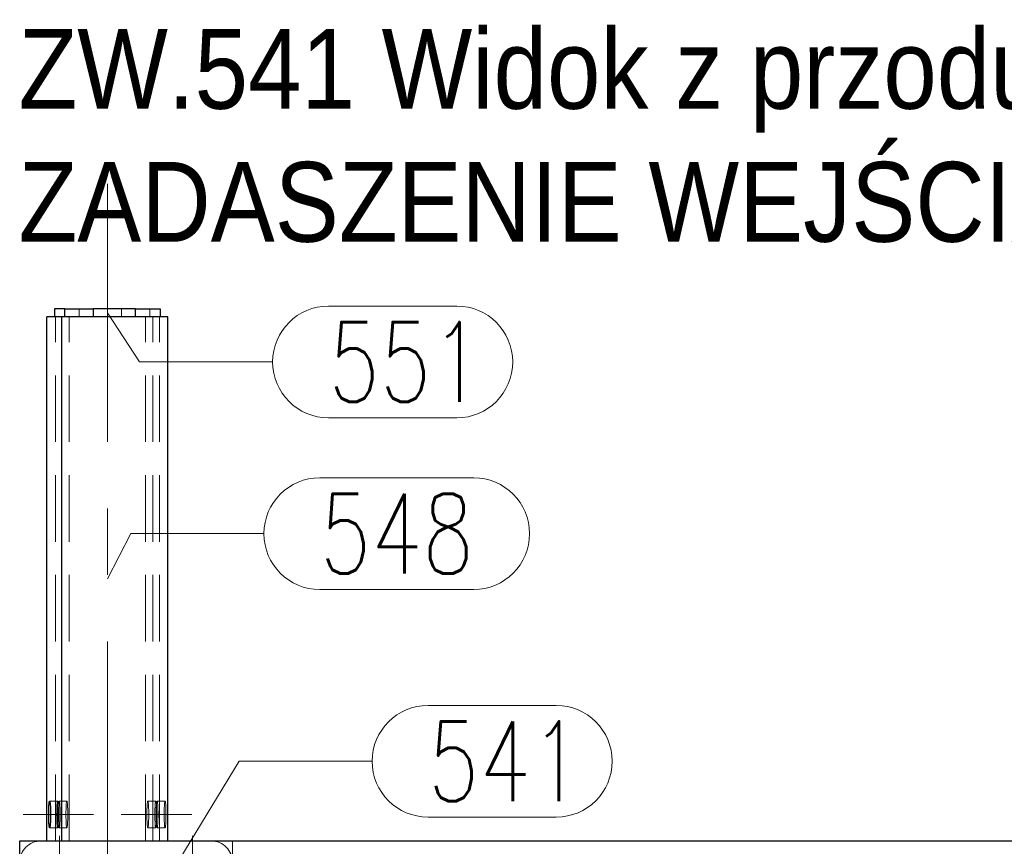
# Model space of a CAD drawing. Header units: millimetres. Extents: x -853 to -247, y 10927 to 11422.
# Tile 12 of 59: x -779 to -742, y 11129 to 11160. Entities that reach past the tile are written whole.
import ezdxf

# ---------------------------------------------------------------- set-up
doc = ezdxf.new("R2010")
doc.units = ezdxf.units.MM
doc.header["$LTSCALE"] = 10
doc.linetypes.add('HIDDEN', pattern=[0.375, 0.25, -0.125])
doc.linetypes.add('MITTE', pattern=[2, 1.25, -0.25, 0.25, -0.25])
for name, color, linetype, lineweight in [('PS_Hidden', 2, 'HIDDEN', 9), ('PS_Mid', 5, 'MITTE', 15), ('PS_Pos', 1, 'Continuous', 15), ('PS_Shape', 161, 'Continuous', 30), ('PS_SOLID', 7, 'Continuous', 30), ('PS_TEXT', 3, 'Continuous', 18)]:
    doc.layers.add(name, color=color, linetype=linetype, lineweight=lineweight)
doc.styles.add('gil', font='txt', dxfattribs={"width": 0.9})
doc.styles.add('simplex', font='simplex.shx', dxfattribs={"width": 0.75})

# ---------------------------------------------------------------- blocks, each defined once
blk = doc.blocks.new('*X180')
at = {"color": 3, "style": 'gil', "width": 0.9}
for s, p in [('ZW.541 Widok z przodu (Sc1:10)', (-779.478, 11156.229)), ('ZADASZENIE WEJŚCIA (1 x)', (-779.478, 11151.229))]:
    blk.add_text(s, height=3, dxfattribs=at).set_placement(p)
blk = doc.blocks.new('*X234')
at = {"layer": 'PS_Hidden', "color": 2, "linetype": 'HIDDEN'}
for p, q in [((-777.205, 11148.403), (-777.205, 11148.703)), ((-777.202, 11148.703), (-777.202, 11148.403)), ((-775.609, 11148.703), (-775.609, 11148.403)), ((-775.08, 11148.703), (-775.08, 11148.403)), ((-774.541, 11148.403), (-774.541, 11148.703)), ((-778.096, 11128.703), (-778.096, 11148.403)), ((-777.579, 11128.703), (-777.579, 11148.403)), ((-774.704, 11128.703), (-774.704, 11148.403)), ((-774.426, 11128.703), (-774.426, 11148.403)), ((-774.187, 11128.703), (-774.187, 11148.403)), ((-778.311, 11130.203), (-778.012, 11130.203)), ((-778.043, 11129.923), (-778.044, 11129.877)), ((-778.041, 11129.968), (-778.043, 11129.923)), ((-778.039, 11130.009), (-778.041, 11129.968)), ((-778.037, 11130.048), (-778.039, 11130.009)), ((-778.035, 11130.082), (-778.037, 11130.048)), ((-778.032, 11130.113), (-778.035, 11130.082)), ((-778.029, 11130.14), (-778.032, 11130.113)), ((-778.026, 11130.163), (-778.029, 11130.14)), ((-778.022, 11130.18), (-778.026, 11130.163)), ((-778.019, 11130.193), (-778.022, 11130.18)), ((-778.015, 11130.2), (-778.019, 11130.193)), ((-778.012, 11130.203), (-778.015, 11130.2)), ((-778.008, 11130.2), (-778.012, 11130.203)), ((-778.005, 11130.193), (-778.008, 11130.2)), ((-778.001, 11130.18), (-778.005, 11130.193)), ((-777.998, 11130.163), (-778.001, 11130.18)), ((-777.995, 11130.14), (-777.998, 11130.163)), ((-777.992, 11130.113), (-777.995, 11130.14)), ((-777.989, 11130.082), (-777.992, 11130.113)), ((-777.986, 11130.048), (-777.989, 11130.082)), ((-777.984, 11130.009), (-777.986, 11130.048)), ((-777.982, 11129.968), (-777.984, 11130.009)), ((-777.98, 11129.923), (-777.982, 11129.968)), ((-777.979, 11129.877), (-777.98, 11129.923)), ((-777.962, 11130.203), (-777.663, 11130.203)), ((-777.694, 11129.923), (-777.695, 11129.877)), ((-777.692, 11129.968), (-777.694, 11129.923)), ((-777.69, 11130.009), (-777.692, 11129.968)), ((-777.688, 11130.048), (-777.69, 11130.009)), ((-777.685, 11130.082), (-777.688, 11130.048)), ((-777.683, 11130.113), (-777.685, 11130.082)), ((-777.68, 11130.14), (-777.683, 11130.113)), ((-777.676, 11130.163), (-777.68, 11130.14)), ((-777.673, 11130.18), (-777.676, 11130.163)), ((-777.67, 11130.193), (-777.673, 11130.18)), ((-777.666, 11130.2), (-777.67, 11130.193)), ((-777.663, 11130.203), (-777.666, 11130.2)), ((-777.659, 11130.2), (-777.663, 11130.203)), ((-777.656, 11130.193), (-777.659, 11130.2)), ((-777.652, 11130.18), (-777.656, 11130.193)), ((-777.649, 11130.163), (-777.652, 11130.18)), ((-777.646, 11130.14), (-777.649, 11130.163)), ((-777.643, 11130.113), (-777.646, 11130.14)), ((-777.64, 11130.082), (-777.643, 11130.113)), ((-777.637, 11130.048), (-777.64, 11130.082)), ((-777.635, 11130.009), (-777.637, 11130.048)), ((-777.633, 11129.968), (-777.635, 11130.009)), ((-777.631, 11129.923), (-777.633, 11129.968)), ((-777.63, 11129.877), (-777.631, 11129.923)), ((-774.653, 11129.877), (-774.651, 11129.923)), ((-774.651, 11129.923), (-774.65, 11129.968)), ((-774.65, 11129.968), (-774.648, 11130.009)), ((-774.648, 11130.009), (-774.645, 11130.048)), ((-774.645, 11130.048), (-774.643, 11130.082)), ((-774.643, 11130.082), (-774.64, 11130.113)), ((-774.64, 11130.113), (-774.637, 11130.14)), ((-774.637, 11130.14), (-774.634, 11130.163)), ((-774.634, 11130.163), (-774.631, 11130.18)), ((-774.631, 11130.18), (-774.627, 11130.193)), ((-774.627, 11130.193), (-774.624, 11130.2)), ((-774.624, 11130.2), (-774.62, 11130.203)), ((-774.62, 11130.203), (-774.617, 11130.2)), ((-774.62, 11130.203), (-774.321, 11130.203)), ((-774.617, 11130.2), (-774.613, 11130.193)), ((-774.613, 11130.193), (-774.61, 11130.18)), ((-774.61, 11130.18), (-774.606, 11130.163)), ((-774.606, 11130.163), (-774.603, 11130.14)), ((-774.603, 11130.14), (-774.6, 11130.113)), ((-774.6, 11130.113), (-774.597, 11130.082)), ((-774.597, 11130.082), (-774.595, 11130.048)), ((-774.595, 11130.048), (-774.592, 11130.009)), ((-774.592, 11130.009), (-774.59, 11129.968)), ((-774.59, 11129.968), (-774.589, 11129.923)), ((-774.589, 11129.923), (-774.587, 11129.877)), ((-774.352, 11129.923), (-774.354, 11129.877)), ((-774.35, 11129.968), (-774.352, 11129.923)), ((-774.348, 11130.009), (-774.35, 11129.968)), ((-774.346, 11130.048), (-774.348, 11130.009)), ((-774.344, 11130.082), (-774.346, 11130.048)), ((-774.341, 11130.113), (-774.344, 11130.082)), ((-774.338, 11130.14), (-774.341, 11130.113)), ((-774.335, 11130.163), (-774.338, 11130.14)), ((-774.331, 11130.18), (-774.335, 11130.163)), ((-774.328, 11130.193), (-774.331, 11130.18)), ((-774.324, 11130.2), (-774.328, 11130.193)), ((-774.321, 11130.203), (-774.324, 11130.2)), ((-774.317, 11130.2), (-774.321, 11130.203)), ((-774.314, 11130.193), (-774.317, 11130.2)), ((-774.31, 11130.18), (-774.314, 11130.193)), ((-774.307, 11130.163), (-774.31, 11130.18)), ((-774.304, 11130.14), (-774.307, 11130.163)), ((-774.301, 11130.113), (-774.304, 11130.14)), ((-774.304, 11129.877), (-774.302, 11129.923)), ((-774.302, 11129.923), (-774.301, 11129.968)), ((-774.298, 11130.082), (-774.301, 11130.113)), ((-774.301, 11129.968), (-774.299, 11130.009)), ((-774.299, 11130.009), (-774.296, 11130.048)), ((-774.295, 11130.048), (-774.298, 11130.082)), ((-774.296, 11130.048), (-774.294, 11130.082)), ((-774.293, 11130.009), (-774.295, 11130.048)), ((-774.294, 11130.082), (-774.291, 11130.113)), ((-774.291, 11129.968), (-774.293, 11130.009)), ((-774.291, 11130.113), (-774.288, 11130.14)), ((-774.289, 11129.923), (-774.291, 11129.968)), ((-774.288, 11129.877), (-774.289, 11129.923)), ((-774.288, 11130.14), (-774.285, 11130.163)), ((-774.285, 11130.163), (-774.281, 11130.18)), ((-774.281, 11130.18), (-774.278, 11130.193)), ((-774.278, 11130.193), (-774.274, 11130.2)), ((-774.274, 11130.2), (-774.271, 11130.203)), ((-774.271, 11130.203), (-774.267, 11130.2)), ((-774.271, 11130.203), (-773.972, 11130.203)), ((-774.267, 11130.2), (-774.264, 11130.193)), ((-774.264, 11130.193), (-774.26, 11130.18)), ((-774.26, 11130.18), (-774.257, 11130.163)), ((-774.257, 11130.163), (-774.254, 11130.14)), ((-774.254, 11130.14), (-774.251, 11130.113)), ((-774.251, 11130.113), (-774.248, 11130.082)), ((-774.248, 11130.082), (-774.246, 11130.048)), ((-774.246, 11130.048), (-774.243, 11130.009)), ((-774.243, 11130.009), (-774.241, 11129.968)), ((-774.241, 11129.968), (-774.24, 11129.923)), ((-774.24, 11129.923), (-774.238, 11129.877)), ((-774.003, 11129.923), (-774.004, 11129.877)), ((-774.001, 11129.968), (-774.003, 11129.923)), ((-773.999, 11130.009), (-774.001, 11129.968)), ((-773.997, 11130.048), (-773.999, 11130.009)), ((-773.994, 11130.082), (-773.997, 11130.048)), ((-773.992, 11130.113), (-773.994, 11130.082)), ((-773.989, 11130.14), (-773.992, 11130.113)), ((-773.985, 11130.163), (-773.989, 11130.14)), ((-773.982, 11130.18), (-773.985, 11130.163)), ((-773.979, 11130.193), (-773.982, 11130.18)), ((-773.975, 11130.2), (-773.979, 11130.193)), ((-773.972, 11130.203), (-773.975, 11130.2)), ((-773.968, 11130.2), (-773.972, 11130.203)), ((-773.965, 11130.193), (-773.968, 11130.2)), ((-773.961, 11130.18), (-773.965, 11130.193)), ((-773.958, 11130.163), (-773.961, 11130.18)), ((-773.955, 11130.14), (-773.958, 11130.163)), ((-773.952, 11130.113), (-773.955, 11130.14)), ((-773.949, 11130.082), (-773.952, 11130.113)), ((-773.946, 11130.048), (-773.949, 11130.082)), ((-773.944, 11130.009), (-773.946, 11130.048)), ((-773.942, 11129.968), (-773.944, 11130.009)), ((-773.94, 11129.923), (-773.942, 11129.968)), ((-773.939, 11129.877), (-773.94, 11129.923)), ((-778.046, 11129.779), (-778.047, 11129.728)), ((-778.047, 11129.728), (-778.047, 11129.678)), ((-778.047, 11129.678), (-778.046, 11129.627)), ((-778.044, 11129.877), (-778.046, 11129.828)), ((-778.046, 11129.828), (-778.046, 11129.779)), ((-778.046, 11129.627), (-778.046, 11129.578)), ((-778.046, 11129.578), (-778.044, 11129.529)), ((-777.978, 11129.828), (-777.979, 11129.877)), ((-777.979, 11129.529), (-777.978, 11129.578)), ((-777.977, 11129.779), (-777.978, 11129.828)), ((-777.978, 11129.578), (-777.977, 11129.627)), ((-777.977, 11129.728), (-777.977, 11129.779)), ((-777.977, 11129.678), (-777.977, 11129.728)), ((-777.977, 11129.627), (-777.977, 11129.678)), ((-777.696, 11129.828), (-777.697, 11129.779)), ((-777.697, 11129.779), (-777.697, 11129.728)), ((-777.697, 11129.728), (-777.697, 11129.678)), ((-777.697, 11129.678), (-777.697, 11129.627)), ((-777.697, 11129.627), (-777.696, 11129.578)), ((-777.695, 11129.877), (-777.696, 11129.828)), ((-777.696, 11129.578), (-777.695, 11129.529)), ((-777.629, 11129.828), (-777.63, 11129.877)), ((-777.63, 11129.529), (-777.629, 11129.578)), ((-777.628, 11129.779), (-777.629, 11129.828)), ((-777.629, 11129.578), (-777.628, 11129.627)), ((-777.628, 11129.728), (-777.628, 11129.779)), ((-777.628, 11129.678), (-777.628, 11129.728)), ((-777.628, 11129.627), (-777.628, 11129.678)), ((-774.655, 11129.779), (-774.654, 11129.828)), ((-774.655, 11129.728), (-774.655, 11129.779)), ((-774.655, 11129.678), (-774.655, 11129.728)), ((-774.655, 11129.627), (-774.655, 11129.678)), ((-774.654, 11129.578), (-774.655, 11129.627)), ((-774.654, 11129.828), (-774.653, 11129.877)), ((-774.653, 11129.529), (-774.654, 11129.578)), ((-774.587, 11129.877), (-774.586, 11129.828)), ((-774.586, 11129.578), (-774.587, 11129.529)), ((-774.586, 11129.828), (-774.586, 11129.779)), ((-774.586, 11129.779), (-774.585, 11129.728)), ((-774.585, 11129.678), (-774.586, 11129.627)), ((-774.586, 11129.627), (-774.586, 11129.578)), ((-774.585, 11129.728), (-774.585, 11129.678)), ((-774.355, 11129.779), (-774.356, 11129.728)), ((-774.356, 11129.728), (-774.356, 11129.678)), ((-774.356, 11129.678), (-774.355, 11129.627)), ((-774.354, 11129.877), (-774.355, 11129.828)), ((-774.355, 11129.828), (-774.355, 11129.779)), ((-774.355, 11129.627), (-774.355, 11129.578)), ((-774.355, 11129.578), (-774.354, 11129.529)), ((-774.306, 11129.728), (-774.305, 11129.779)), ((-774.306, 11129.678), (-774.306, 11129.728)), ((-774.305, 11129.627), (-774.306, 11129.678)), ((-774.305, 11129.828), (-774.304, 11129.877)), ((-774.305, 11129.779), (-774.305, 11129.828)), ((-774.305, 11129.578), (-774.305, 11129.627)), ((-774.304, 11129.529), (-774.305, 11129.578)), ((-774.287, 11129.828), (-774.288, 11129.877)), ((-774.288, 11129.529), (-774.287, 11129.578)), ((-774.286, 11129.779), (-774.287, 11129.828)), ((-774.287, 11129.578), (-774.286, 11129.627)), ((-774.286, 11129.728), (-774.286, 11129.779)), ((-774.286, 11129.678), (-774.286, 11129.728)), ((-774.286, 11129.627), (-774.286, 11129.678)), ((-774.238, 11129.877), (-774.237, 11129.828)), ((-774.237, 11129.578), (-774.238, 11129.529)), ((-774.237, 11129.828), (-774.236, 11129.779)), ((-774.236, 11129.627), (-774.237, 11129.578)), ((-774.236, 11129.779), (-774.236, 11129.728)), ((-774.236, 11129.728), (-774.236, 11129.678)), ((-774.236, 11129.678), (-774.236, 11129.627)), ((-774.006, 11129.779), (-774.007, 11129.728)), ((-774.007, 11129.728), (-774.007, 11129.678)), ((-774.007, 11129.678), (-774.006, 11129.627)), ((-774.005, 11129.828), (-774.006, 11129.779)), ((-774.006, 11129.627), (-774.005, 11129.578)), ((-774.004, 11129.877), (-774.005, 11129.828)), ((-774.005, 11129.578), (-774.004, 11129.529)), ((-773.938, 11129.828), (-773.939, 11129.877)), ((-773.939, 11129.529), (-773.938, 11129.578)), ((-773.937, 11129.779), (-773.938, 11129.828)), ((-773.938, 11129.578), (-773.937, 11129.627)), ((-773.937, 11129.728), (-773.937, 11129.779)), ((-773.937, 11129.678), (-773.937, 11129.728)), ((-773.937, 11129.627), (-773.937, 11129.678)), ((-778.311, 11129.203), (-778.012, 11129.203)), ((-778.044, 11129.529), (-778.043, 11129.483)), ((-778.043, 11129.483), (-778.041, 11129.439)), ((-778.041, 11129.439), (-778.039, 11129.397)), ((-778.039, 11129.397), (-778.037, 11129.359)), ((-778.037, 11129.359), (-778.035, 11129.324)), ((-778.035, 11129.324), (-778.032, 11129.293)), ((-778.032, 11129.293), (-778.029, 11129.266)), ((-778.029, 11129.266), (-778.026, 11129.244)), ((-778.026, 11129.244), (-778.022, 11129.226)), ((-778.022, 11129.226), (-778.019, 11129.213)), ((-778.019, 11129.213), (-778.015, 11129.206)), ((-778.015, 11129.206), (-778.012, 11129.203)), ((-778.012, 11129.203), (-778.008, 11129.206)), ((-778.008, 11129.206), (-778.005, 11129.213)), ((-778.005, 11129.213), (-778.001, 11129.226)), ((-778.001, 11129.226), (-777.998, 11129.244)), ((-777.998, 11129.244), (-777.995, 11129.266)), ((-777.995, 11129.266), (-777.992, 11129.293)), ((-777.992, 11129.293), (-777.989, 11129.324)), ((-777.989, 11129.324), (-777.986, 11129.359)), ((-777.986, 11129.359), (-777.984, 11129.397)), ((-777.984, 11129.397), (-777.982, 11129.439)), ((-777.982, 11129.439), (-777.98, 11129.483)), ((-777.98, 11129.483), (-777.979, 11129.529)), ((-777.962, 11129.203), (-777.663, 11129.203)), ((-777.695, 11129.529), (-777.694, 11129.483)), ((-777.694, 11129.483), (-777.692, 11129.439)), ((-777.692, 11129.439), (-777.69, 11129.397)), ((-777.69, 11129.397), (-777.688, 11129.359)), ((-777.688, 11129.359), (-777.685, 11129.324)), ((-777.685, 11129.324), (-777.683, 11129.293)), ((-777.683, 11129.293), (-777.68, 11129.266)), ((-777.68, 11129.266), (-777.676, 11129.244)), ((-777.676, 11129.244), (-777.673, 11129.226)), ((-777.673, 11129.226), (-777.67, 11129.213)), ((-777.67, 11129.213), (-777.666, 11129.206)), ((-777.666, 11129.206), (-777.663, 11129.203)), ((-777.663, 11129.203), (-777.659, 11129.206)), ((-777.659, 11129.206), (-777.656, 11129.213)), ((-777.656, 11129.213), (-777.652, 11129.226)), ((-777.652, 11129.226), (-777.649, 11129.244)), ((-777.649, 11129.244), (-777.646, 11129.266)), ((-777.646, 11129.266), (-777.643, 11129.293)), ((-777.643, 11129.293), (-777.64, 11129.324)), ((-777.64, 11129.324), (-777.637, 11129.359)), ((-777.637, 11129.359), (-777.635, 11129.397)), ((-777.635, 11129.397), (-777.633, 11129.439)), ((-777.633, 11129.439), (-777.631, 11129.483)), ((-777.631, 11129.483), (-777.63, 11129.529)), ((-774.651, 11129.483), (-774.653, 11129.529)), ((-774.65, 11129.439), (-774.651, 11129.483)), ((-774.648, 11129.397), (-774.65, 11129.439)), ((-774.645, 11129.359), (-774.648, 11129.397)), ((-774.643, 11129.324), (-774.645, 11129.359)), ((-774.64, 11129.293), (-774.643, 11129.324)), ((-774.637, 11129.266), (-774.64, 11129.293)), ((-774.634, 11129.244), (-774.637, 11129.266)), ((-774.631, 11129.226), (-774.634, 11129.244)), ((-774.627, 11129.213), (-774.631, 11129.226)), ((-774.624, 11129.206), (-774.627, 11129.213)), ((-774.62, 11129.203), (-774.624, 11129.206)), ((-774.617, 11129.206), (-774.62, 11129.203)), ((-774.62, 11129.203), (-774.321, 11129.203)), ((-774.613, 11129.213), (-774.617, 11129.206)), ((-774.61, 11129.226), (-774.613, 11129.213)), ((-774.606, 11129.244), (-774.61, 11129.226)), ((-774.603, 11129.266), (-774.606, 11129.244)), ((-774.6, 11129.293), (-774.603, 11129.266)), ((-774.597, 11129.324), (-774.6, 11129.293)), ((-774.595, 11129.359), (-774.597, 11129.324)), ((-774.592, 11129.397), (-774.595, 11129.359)), ((-774.59, 11129.439), (-774.592, 11129.397)), ((-774.589, 11129.483), (-774.59, 11129.439)), ((-774.587, 11129.529), (-774.589, 11129.483)), ((-774.354, 11129.529), (-774.352, 11129.483)), ((-774.352, 11129.483), (-774.35, 11129.439)), ((-774.35, 11129.439), (-774.348, 11129.397)), ((-774.348, 11129.397), (-774.346, 11129.359)), ((-774.346, 11129.359), (-774.344, 11129.324)), ((-774.344, 11129.324), (-774.341, 11129.293)), ((-774.341, 11129.293), (-774.338, 11129.266)), ((-774.338, 11129.266), (-774.335, 11129.244)), ((-774.335, 11129.244), (-774.331, 11129.226)), ((-774.331, 11129.226), (-774.328, 11129.213)), ((-774.328, 11129.213), (-774.324, 11129.206)), ((-774.324, 11129.206), (-774.321, 11129.203)), ((-774.321, 11129.203), (-774.317, 11129.206)), ((-774.317, 11129.206), (-774.314, 11129.213)), ((-774.314, 11129.213), (-774.31, 11129.226)), ((-774.31, 11129.226), (-774.307, 11129.244)), ((-774.307, 11129.244), (-774.304, 11129.266)), ((-774.302, 11129.483), (-774.304, 11129.529)), ((-774.304, 11129.266), (-774.301, 11129.293)), ((-774.301, 11129.439), (-774.302, 11129.483)), ((-774.299, 11129.397), (-774.301, 11129.439)), ((-774.301, 11129.293), (-774.298, 11129.324)), ((-774.296, 11129.359), (-774.299, 11129.397)), ((-774.298, 11129.324), (-774.295, 11129.359)), ((-774.294, 11129.324), (-774.296, 11129.359)), ((-774.295, 11129.359), (-774.293, 11129.397)), ((-774.291, 11129.293), (-774.294, 11129.324)), ((-774.293, 11129.397), (-774.291, 11129.439)), ((-774.291, 11129.439), (-774.289, 11129.483)), ((-774.288, 11129.266), (-774.291, 11129.293)), ((-774.289, 11129.483), (-774.288, 11129.529)), ((-774.285, 11129.244), (-774.288, 11129.266)), ((-774.281, 11129.226), (-774.285, 11129.244)), ((-774.278, 11129.213), (-774.281, 11129.226)), ((-774.274, 11129.206), (-774.278, 11129.213)), ((-774.271, 11129.203), (-774.274, 11129.206)), ((-774.267, 11129.206), (-774.271, 11129.203)), ((-774.271, 11129.203), (-773.972, 11129.203)), ((-774.264, 11129.213), (-774.267, 11129.206)), ((-774.26, 11129.226), (-774.264, 11129.213)), ((-774.257, 11129.244), (-774.26, 11129.226)), ((-774.254, 11129.266), (-774.257, 11129.244)), ((-774.251, 11129.293), (-774.254, 11129.266)), ((-774.248, 11129.324), (-774.251, 11129.293)), ((-774.246, 11129.359), (-774.248, 11129.324)), ((-774.243, 11129.397), (-774.246, 11129.359)), ((-774.241, 11129.439), (-774.243, 11129.397)), ((-774.24, 11129.483), (-774.241, 11129.439)), ((-774.238, 11129.529), (-774.24, 11129.483)), ((-774.004, 11129.529), (-774.003, 11129.483)), ((-774.003, 11129.483), (-774.001, 11129.439)), ((-774.001, 11129.439), (-773.999, 11129.397)), ((-773.999, 11129.397), (-773.997, 11129.359)), ((-773.997, 11129.359), (-773.994, 11129.324)), ((-773.994, 11129.324), (-773.992, 11129.293)), ((-773.992, 11129.293), (-773.989, 11129.266)), ((-773.989, 11129.266), (-773.985, 11129.244)), ((-773.985, 11129.244), (-773.982, 11129.226)), ((-773.982, 11129.226), (-773.979, 11129.213)), ((-773.979, 11129.213), (-773.975, 11129.206)), ((-773.975, 11129.206), (-773.972, 11129.203)), ((-773.972, 11129.203), (-773.968, 11129.206)), ((-773.968, 11129.206), (-773.965, 11129.213)), ((-773.965, 11129.213), (-773.961, 11129.226)), ((-773.961, 11129.226), (-773.958, 11129.244)), ((-773.958, 11129.244), (-773.955, 11129.266)), ((-773.955, 11129.266), (-773.952, 11129.293)), ((-773.952, 11129.293), (-773.949, 11129.324)), ((-773.949, 11129.324), (-773.946, 11129.359)), ((-773.946, 11129.359), (-773.944, 11129.397)), ((-773.944, 11129.397), (-773.942, 11129.439)), ((-773.942, 11129.439), (-773.94, 11129.483)), ((-773.94, 11129.483), (-773.939, 11129.529)), ((-771.436, 11128.703), (-771.436, 11120.703))]:
    blk.add_line(p, q, dxfattribs=at)
at = {"layer": 'PS_Hidden'}
for centre, start, end in [((-778.636, 11127.903), 90, 180), ((-772.236, 11127.903), 0, 90)]:
    blk.add_arc(centre, 0.8, start, end, dxfattribs=at)
at = {"layer": 'PS_Mid', "color": 5, "linetype": 'MITTE'}
for p, q in [((-776.141, 11123.703), (-776.141, 11153.403)), ((-777.012, 11129.703), (-779.311, 11129.703)), ((-776.663, 11129.703), (-778.962, 11129.703)), ((-773.321, 11129.703), (-775.62, 11129.703)), ((-772.972, 11129.703), (-775.271, 11129.703)), ((-777.936, 11128.903), (-777.936, 11125.503)), ((-772.936, 11128.903), (-772.936, 11125.503))]:
    blk.add_line(p, q, dxfattribs=at)
at = {"layer": 'PS_SOLID', "color": 7, "linetype": 'Continuous'}
for p, q in [((-778.132, 11148.703), (-778.132, 11148.403)), ((-777.741, 11148.703), (-778.132, 11148.703)), ((-777.741, 11148.403), (-777.741, 11148.703)), ((-777.741, 11148.703), (-776.674, 11148.703)), ((-775.078, 11148.703), (-776.674, 11148.703)), ((-776.674, 11148.703), (-776.674, 11148.403)), ((-775.078, 11148.703), (-774.15, 11148.703)), ((-775.078, 11148.403), (-775.078, 11148.703)), ((-774.15, 11148.703), (-774.15, 11148.403)), ((-778.416, 11128.703), (-778.416, 11148.403)), ((-777.857, 11148.403), (-778.416, 11148.403)), ((-773.867, 11148.403), (-777.857, 11148.403)), ((-777.857, 11128.703), (-777.857, 11148.403)), ((-773.867, 11128.703), (-773.867, 11148.403)), ((-778.344, 11129.877), (-778.342, 11129.923)), ((-778.342, 11129.923), (-778.341, 11129.968)), ((-778.341, 11129.968), (-778.339, 11130.009)), ((-778.339, 11130.009), (-778.336, 11130.048)), ((-778.336, 11130.048), (-778.334, 11130.082)), ((-778.334, 11130.082), (-778.331, 11130.113)), ((-778.331, 11130.113), (-778.328, 11130.14)), ((-778.328, 11130.14), (-778.325, 11130.163)), ((-778.325, 11130.163), (-778.321, 11130.18)), ((-778.321, 11130.18), (-778.318, 11130.193)), ((-778.318, 11130.193), (-778.315, 11130.2)), ((-778.315, 11130.2), (-778.311, 11130.203)), ((-778.311, 11130.203), (-778.307, 11130.2)), ((-778.307, 11130.2), (-778.304, 11130.193)), ((-778.304, 11130.193), (-778.301, 11130.18)), ((-778.301, 11130.18), (-778.297, 11130.163)), ((-778.297, 11130.163), (-778.294, 11130.14)), ((-778.294, 11130.14), (-778.291, 11130.113)), ((-778.291, 11130.113), (-778.288, 11130.082)), ((-778.288, 11130.082), (-778.286, 11130.048)), ((-778.286, 11130.048), (-778.283, 11130.009)), ((-778.283, 11130.009), (-778.281, 11129.968)), ((-778.281, 11129.968), (-778.28, 11129.923)), ((-778.28, 11129.923), (-778.278, 11129.877)), ((-777.995, 11129.877), (-777.993, 11129.923)), ((-777.993, 11129.923), (-777.992, 11129.968)), ((-777.992, 11129.968), (-777.989, 11130.009)), ((-777.989, 11130.009), (-777.987, 11130.048)), ((-777.987, 11130.048), (-777.985, 11130.082)), ((-777.985, 11130.082), (-777.982, 11130.113)), ((-777.982, 11130.113), (-777.979, 11130.14)), ((-777.979, 11130.14), (-777.976, 11130.163)), ((-777.976, 11130.163), (-777.972, 11130.18)), ((-777.972, 11130.18), (-777.969, 11130.193)), ((-777.969, 11130.193), (-777.965, 11130.2)), ((-777.965, 11130.2), (-777.962, 11130.203)), ((-777.962, 11130.203), (-777.958, 11130.2)), ((-777.958, 11130.2), (-777.955, 11130.193)), ((-777.955, 11130.193), (-777.951, 11130.18)), ((-777.951, 11130.18), (-777.948, 11130.163)), ((-777.948, 11130.163), (-777.945, 11130.14)), ((-777.945, 11130.14), (-777.942, 11130.113)), ((-777.942, 11130.113), (-777.939, 11130.082)), ((-777.939, 11130.082), (-777.937, 11130.048)), ((-777.937, 11130.048), (-777.934, 11130.009)), ((-777.934, 11130.009), (-777.932, 11129.968)), ((-777.932, 11129.968), (-777.931, 11129.923)), ((-777.931, 11129.923), (-777.929, 11129.877)), ((-778.346, 11129.779), (-778.345, 11129.828)), ((-778.346, 11129.728), (-778.346, 11129.779)), ((-778.346, 11129.678), (-778.346, 11129.728)), ((-778.346, 11129.627), (-778.346, 11129.678)), ((-778.345, 11129.578), (-778.346, 11129.627)), ((-778.345, 11129.828), (-778.344, 11129.877)), ((-778.344, 11129.529), (-778.345, 11129.578)), ((-778.278, 11129.877), (-778.277, 11129.828)), ((-778.277, 11129.578), (-778.278, 11129.529)), ((-778.277, 11129.828), (-778.277, 11129.779)), ((-778.277, 11129.779), (-778.276, 11129.728)), ((-778.276, 11129.678), (-778.277, 11129.627)), ((-778.277, 11129.627), (-778.277, 11129.578)), ((-778.276, 11129.728), (-778.276, 11129.678)), ((-777.997, 11129.728), (-777.996, 11129.779)), ((-777.997, 11129.678), (-777.997, 11129.728)), ((-777.996, 11129.627), (-777.997, 11129.678)), ((-777.996, 11129.828), (-777.995, 11129.877)), ((-777.996, 11129.779), (-777.996, 11129.828)), ((-777.996, 11129.578), (-777.996, 11129.627)), ((-777.995, 11129.529), (-777.996, 11129.578)), ((-777.929, 11129.877), (-777.928, 11129.828)), ((-777.928, 11129.578), (-777.929, 11129.529)), ((-777.928, 11129.828), (-777.927, 11129.779)), ((-777.927, 11129.627), (-777.928, 11129.578)), ((-777.927, 11129.779), (-777.927, 11129.728)), ((-777.927, 11129.728), (-777.927, 11129.678)), ((-777.927, 11129.678), (-777.927, 11129.627)), ((-778.342, 11129.483), (-778.344, 11129.529)), ((-778.341, 11129.439), (-778.342, 11129.483)), ((-778.339, 11129.397), (-778.341, 11129.439)), ((-778.336, 11129.359), (-778.339, 11129.397)), ((-778.334, 11129.324), (-778.336, 11129.359)), ((-778.331, 11129.293), (-778.334, 11129.324)), ((-778.328, 11129.266), (-778.331, 11129.293)), ((-778.325, 11129.244), (-778.328, 11129.266)), ((-778.321, 11129.226), (-778.325, 11129.244)), ((-778.318, 11129.213), (-778.321, 11129.226)), ((-778.315, 11129.206), (-778.318, 11129.213)), ((-778.311, 11129.203), (-778.315, 11129.206)), ((-778.307, 11129.206), (-778.311, 11129.203)), ((-778.304, 11129.213), (-778.307, 11129.206)), ((-778.301, 11129.226), (-778.304, 11129.213)), ((-778.297, 11129.244), (-778.301, 11129.226)), ((-778.294, 11129.266), (-778.297, 11129.244)), ((-778.291, 11129.293), (-778.294, 11129.266)), ((-778.288, 11129.324), (-778.291, 11129.293)), ((-778.286, 11129.359), (-778.288, 11129.324)), ((-778.283, 11129.397), (-778.286, 11129.359)), ((-778.281, 11129.439), (-778.283, 11129.397)), ((-778.28, 11129.483), (-778.281, 11129.439)), ((-778.278, 11129.529), (-778.28, 11129.483)), ((-777.993, 11129.483), (-777.995, 11129.529)), ((-777.992, 11129.439), (-777.993, 11129.483)), ((-777.989, 11129.397), (-777.992, 11129.439)), ((-777.987, 11129.359), (-777.989, 11129.397)), ((-777.985, 11129.324), (-777.987, 11129.359)), ((-777.982, 11129.293), (-777.985, 11129.324)), ((-777.979, 11129.266), (-777.982, 11129.293)), ((-777.976, 11129.244), (-777.979, 11129.266)), ((-777.972, 11129.226), (-777.976, 11129.244)), ((-777.969, 11129.213), (-777.972, 11129.226)), ((-777.965, 11129.206), (-777.969, 11129.213)), ((-777.962, 11129.203), (-777.965, 11129.206)), ((-777.958, 11129.206), (-777.962, 11129.203)), ((-777.955, 11129.213), (-777.958, 11129.206)), ((-777.951, 11129.226), (-777.955, 11129.213)), ((-777.948, 11129.244), (-777.951, 11129.226)), ((-777.945, 11129.266), (-777.948, 11129.244)), ((-777.942, 11129.293), (-777.945, 11129.266)), ((-777.939, 11129.324), (-777.942, 11129.293)), ((-777.937, 11129.359), (-777.939, 11129.324)), ((-777.934, 11129.397), (-777.937, 11129.359)), ((-777.932, 11129.439), (-777.934, 11129.397)), ((-777.931, 11129.483), (-777.932, 11129.439)), ((-777.929, 11129.529), (-777.931, 11129.483)), ((-779.436, 11128.703), (-606.277, 11128.703)), ((-779.436, 11120.703), (-779.436, 11128.703)), ((-777.857, 11128.703), (-773.867, 11128.703))]:
    blk.add_line(p, q, dxfattribs=at)
blk = doc.blocks.new('*X247')
at = {"color": 1}
for p, q in [((-768.157, 11142.356), (-762.372, 11142.356)), ((-776.141, 11138.553), (-775.257, 11140.256)), ((-775.257, 11140.256), (-770.257, 11140.256)), ((-768.157, 11138.156), (-762.372, 11138.156))]:
    blk.add_line(p, q, dxfattribs=at)
for centre, start, end in [((-768.157, 11140.256), 90, 270), ((-762.372, 11140.256), 270, 90)]:
    blk.add_arc(centre, 2.1, start, end, dxfattribs=at)
at = {"color": 30, "style": 'simplex', "width": 0.75}
blk.add_text('548', height=3, dxfattribs=at).set_placement((-768.157, 11138.756))
blk = doc.blocks.new('*X248')
at = {"color": 1}
for p, q in [((-764.089, 11133.8), (-759.268, 11133.8)), ((-775.436, 11124.703), (-771.189, 11131.7)), ((-771.189, 11131.7), (-766.189, 11131.7)), ((-764.089, 11129.6), (-759.268, 11129.6))]:
    blk.add_line(p, q, dxfattribs=at)
for centre, start, end in [((-764.089, 11131.7), 90, 270), ((-759.268, 11131.7), 270, 90)]:
    blk.add_arc(centre, 2.1, start, end, dxfattribs=at)
at = {"color": 30, "style": 'simplex', "width": 0.75}
blk.add_text('541', height=3, dxfattribs=at).set_placement((-764.089, 11130.2))
blk = doc.blocks.new('*X250')
at = {"color": 1}
for p, q in [((-767.828, 11148.811), (-763.006, 11148.811)), ((-776.141, 11148.553), (-774.928, 11146.711)), ((-774.928, 11146.711), (-769.928, 11146.711)), ((-767.828, 11144.611), (-763.006, 11144.611))]:
    blk.add_line(p, q, dxfattribs=at)
for centre, start, end in [((-767.828, 11146.711), 90, 270), ((-763.006, 11146.711), 270, 90)]:
    blk.add_arc(centre, 2.1, start, end, dxfattribs=at)
at = {"color": 30, "style": 'simplex', "width": 0.75}
blk.add_text('551', height=3, dxfattribs=at).set_placement((-767.828, 11145.211))

msp = doc.modelspace()

# ---------------------------------------------------------------- block references
at = {"layer": 'PS_Pos'}
for name in ['*X250', '*X247', '*X248']:
    msp.add_blockref(name, (0, 0), dxfattribs=at)
at = {"layer": 'PS_Shape', "color": 31}
msp.add_blockref('*X234', (0, 0), dxfattribs=at)
at = {"layer": 'PS_TEXT'}
msp.add_blockref('*X180', (0, 0), dxfattribs=at)

doc.saveas('drawing.dxf')
